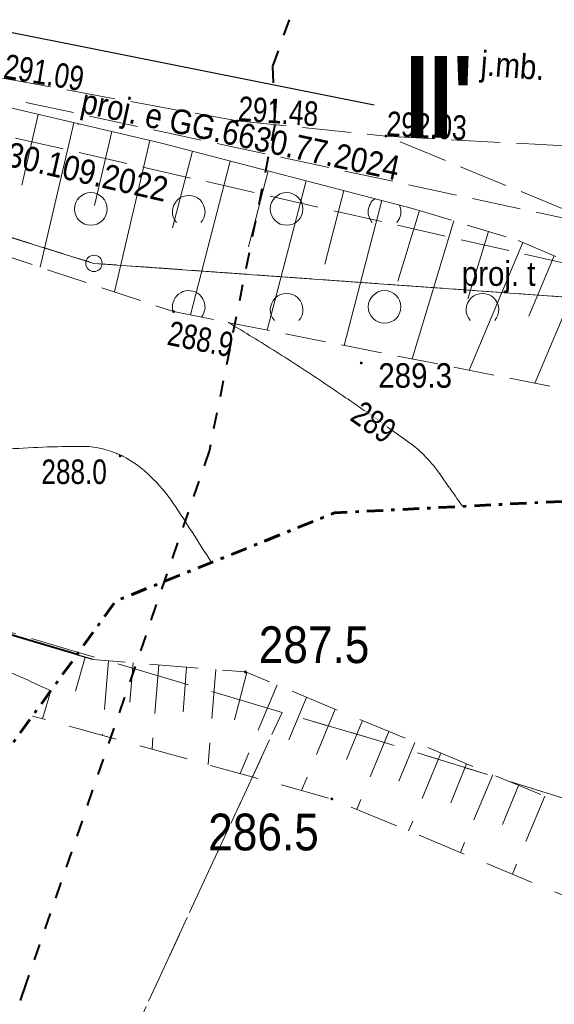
# Model space of a CAD drawing. Header units: metres. Extents: x 8377125 to 8377741, y 5529327 to 5529631.
# Tile 138 of 150: x 8377412 to 8377428, y 5529460 to 5529490. Entities that reach past the tile are written whole.
import ezdxf
from ezdxf.enums import TextEntityAlignment as Align

# ---------------------------------------------------------------- set-up
doc = ezdxf.new("R2010")
doc.units = ezdxf.units.M
doc.header["$MEASUREMENT"] = 0
for name, pattern in [('( Dashdot )', [1.001, 0.5, -0.25, 0.001, -0.25]), ('1.5_0.5', [2, 1.5, -0.5]), ('1.5_0.75', [2.25, 1.5, -0.75]), ('BUBZ01-500', [1.75, 1.25, -0.5]), ('egkk-1000', [3, 2.25, -0.75]), ('egkk-500', [2, 1.5, -0.5]), ('egug-1000', [1.5, 0.75, -0.75]), ('egug-500', [1, 0.5, -0.5]), ('KTJZ01-500', [2, 1.5, -0.5]), ('supp_500', [1, 0.5, -0.5])]:
    doc.linetypes.add(name, pattern=pattern)
doc.layers.get('0').update_dxf_attribs({"color": 2})
for name, color, linetype in [('!granica', 2, 'Continuous'), ('!przekroje', 2, 'Continuous'), ('ogrodzenie trwałe', 7, 'Continuous')]:
    doc.layers.add(name, color=color, linetype=linetype)
for name, color, linetype, lineweight in [('1 500 A2 Ramka', 2, 'Continuous', 0), ('1 500 A2 Ramka (Construction)', 2, 'Continuous', 0), ('202-punkt graniczny', 7, 'Continuous', 0), ('217-kontur klasyfikacyjny', 7, 'Continuous', 0), ('218-kontur użytku gruntowego', 7, 'Continuous', 0), ('219-działka ewidencyjna', 7, 'Continuous', 0), ('BUBZ01', 7, 'Continuous', 0), ('BUBZ01_1', 7, 'Continuous', 0), ('jezdnia-Atr17', 7, 'Continuous', 0), ('KTJZ01', 7, 'Continuous', 0), ('KTOK01', 7, 'Continuous', 0), ('KTOK05_01', 7, 'Continuous', 0), ('OTZK', 7, 'Continuous', 0), ('pikieta naturalna', 7, 'Continuous', 0), ('pikieta naturalna-Atr2', 7, 'Continuous', 0), ('przewód elektroenergetyczny niskiego napięcia - ob. projektowany', 7, 'Continuous', 0), ('przewód elektroenergetyczny niskiego napięcia - ob. projektowany-Atr1', 7, 'Continuous', 0), ('przewód telekomunikacyjny napowietrzny - ob. projektowany', 7, 'Continuous', 0), ('przewód telekomunikacyjny napowietrzny - ob. projektowany-Atr1', 7, 'Continuous', 0), ('RTPW01', 7, 'Continuous', 0), ('RTPW02', 7, 'Continuous', 0), ('skarpa nieumocniona', 7, 'Continuous', 0), ('słupek telekomunikacyjny - ob. projektowany-Atr17', 7, 'Continuous', 0), ('WWRPH_811', 7, 'Continuous', 0), ('Zakres', 7, 'Continuous', 0)]:
    doc.layers.add(name, color=color, linetype=linetype, lineweight=lineweight)
doc.styles.get("Standard").update_dxf_attribs({"font": 'Working1250.shx', "width": 0.75})
doc.linetypes.add('902-1000', pattern='A,5,0,[1,ksztalty.shx,S=1,R=0,X=0,Y=0],5', length=10)
doc.linetypes.add('KTOK01-500', pattern='A,1.75,[13,dgnlstyle-rozp_2015.shx,S=0.002778,R=0,X=0,Y=0],1.75', length=3.5)
doc.linetypes.add('KTOK05_01-500', pattern='A,3.75,[13,dgnlstyle-rozp_2015.shx,S=0.002778,R=0,X=0,Y=0],3.75', length=7.5)

# ---------------------------------------------------------------- blocks, each defined once
blk = doc.blocks.new('202')
at = {"color": 0, "linetype": 'Continuous', "lineweight": 0}
blk.add_circle((0, 0), 0.25, dxfattribs=at)
blk = doc.blocks.new('PW01')
at = {"linetype": 'Continuous', "lineweight": 13}
h = blk.add_hatch(color=0, dxfattribs=at)
edge = h.paths.add_edge_path()
edge.add_arc((0, 0), 0.045, 0, 360)
blk = doc.blocks.new('RTPW01')
at = {"layer": 'RTPW01', "linetype": 'Continuous', "lineweight": 13}
h = blk.add_hatch(color=7, dxfattribs=at)
edge = h.paths.add_edge_path()
edge.add_arc((0, 0), 0.0045, 0, 360)
blk = doc.blocks.new('RTPW02')
at = {"layer": 'RTPW02', "linetype": 'Continuous', "lineweight": 13}
h = blk.add_hatch(color=7, dxfattribs=at)
edge = h.paths.add_edge_path()
edge.add_arc((0, 0), 0.0045, 0, 360)
blk = doc.blocks.new('*U23')
at = {"layer": '1 500 A2 Ramka (Construction)', "color": 2, "linetype": 'Continuous', "lineweight": 30}
blk.add_3dface([(-10.1172, -20.5497), (10.1172, -20.5497), (10.1172, 9.1484), (-10.1172, 9.1484)], dxfattribs=at)

msp = doc.modelspace()

# ---------------------------------------------------------------- linework, layer by layer
at = {"layer": '!granica', "color": 1, "linetype": 'supp_500', "lineweight": 40}
msp.add_lwpolyline([(8377411.567, 5529539.232), (8377413.734, 5529532.163), (8377417.125, 5529517.017), (8377419.906, 5529496.857), (8377419.442, 5529491.902), (8377419.908, 5529490.093), (8377419.396, 5529488.666), (8377419.47, 5529486.884), (8377417.466, 5529476.917), (8377411.837, 5529460.543), (8377405.772, 5529442.961), (8377390.459, 5529419.294), (8377375.407, 5529414.273)], dxfattribs=at)
at = {"layer": '!przekroje', "color": 1, "linetype": 'Continuous', "lineweight": -2}
msp.add_lwpolyline([(8377356.699, 5529513.33), (8377365.361, 5529508.171), (8377379.201, 5529499.73), (8377402.585, 5529491.489), (8377422.516, 5529487.492)], dxfattribs=at)
at = {"layer": '217-kontur klasyfikacyjny', "color": 3, "linetype": 'egkk-500', "lineweight": 13, "flags": 128}
for points in [[(8377413.93, 5529482.64), (8377393.27, 5529489.1)], [(8377440.56, 5529480.74), (8377413.93, 5529482.64)], [(8377413.46, 5529470.728), (8377385.17, 5529479.06)]]:
    msp.add_lwpolyline(points, dxfattribs=at)
at = {"layer": '217-kontur klasyfikacyjny', "color": 3, "linetype": 'egkk-1000', "lineweight": 18, "flags": 128}
for points in [[(8377419.7, 5529468.89), (8377413.46, 5529470.728)], [(8377412.06, 5529452.4), (8377419.7, 5529468.89)], [(8377422.5, 5529468.07), (8377419.7, 5529468.89)], [(8377437.45, 5529463.42), (8377422.5, 5529468.07)]]:
    msp.add_lwpolyline(points, dxfattribs=at)
at = {"layer": '218-kontur użytku gruntowego', "color": 3, "linetype": 'egug-500', "lineweight": 13, "flags": 128}
for points in [[(8377393.27, 5529489.1), (8377413.93, 5529482.64)], [(8377413.93, 5529482.64), (8377393.27, 5529489.1)], [(8377413.93, 5529482.64), (8377440.56, 5529480.74)], [(8377440.56, 5529480.74), (8377413.93, 5529482.64)]]:
    msp.add_lwpolyline(points, dxfattribs=at)
at = {"layer": '218-kontur użytku gruntowego', "color": 3, "linetype": 'egug-1000', "lineweight": 18, "flags": 128}
for points in [[(8377419.7, 5529468.89), (8377413.46, 5529470.728)], [(8377419.7, 5529468.89), (8377412.06, 5529452.4)], [(8377422.5, 5529468.07), (8377419.7, 5529468.89)], [(8377437.45, 5529463.42), (8377422.5, 5529468.07)]]:
    msp.add_lwpolyline(points, dxfattribs=at)
at = {"layer": '219-działka ewidencyjna', "color": 7, "linetype": 'Continuous', "lineweight": 13, "flags": 128}
for points in [[(8377413.93, 5529482.64), (8377393.27, 5529489.1)], [(8377440.56, 5529480.74), (8377413.93, 5529482.64)]]:
    msp.add_lwpolyline(points, dxfattribs=at)
at = {"layer": 'BUBZ01', "color": 7, "linetype": 'BUBZ01-500', "lineweight": 13}
for points in [[(8377387.938, 5529486.632, 288.351), (8377390.93, 5529487.769, 288.542), (8377395.138, 5529488.002, 288.634), (8377405.864, 5529484.651, 288.77), (8377416.369, 5529481.162, 288.875), (8377434.889, 5529477.495, 290.26), (8377436.462, 5529475.765, 290.16)], [(8377423.693, 5529484.322, 292.191), (8377426.931, 5529483.337, 292.476), (8377435.458, 5529479.755, 292.057), (8377439.932, 5529475.94, 291.453)]]:
    msp.add_polyline3d(points, dxfattribs=at)
at = {"layer": 'BUBZ01_1', "color": 7, "linetype": 'Continuous', "lineweight": 13}
for p, q in [((8377411.718, 5529485.038, 289.91), (8377412.223, 5529487.202, 290.996)), ((8377412.28, 5529482.52, 288.834), (8377413.314, 5529486.947, 291.059)), ((8377413.948, 5529484.409, 289.986), (8377414.477, 5529486.676, 291.127)), ((8377414.557, 5529481.764, 288.857), (8377415.641, 5529486.404, 291.195)), ((8377416.337, 5529483.725, 290.102), (8377416.947, 5529486.074, 291.336)), ((8377416.884, 5529481.06, 288.914), (8377418.108, 5529485.773, 291.483)), ((8377418.665, 5529483.149, 290.316), (8377419.268, 5529485.471, 291.63)), ((8377419.24, 5529480.593, 289.09), (8377420.429, 5529485.17, 291.777)), ((8377421.004, 5529482.614, 290.551), (8377421.59, 5529484.868, 291.924)), ((8377421.597, 5529480.127, 289.266), (8377422.75, 5529484.567, 292.071)), ((8377423.246, 5529482.094, 290.775), (8377423.904, 5529484.258, 292.21)), ((8377423.676, 5529479.715, 289.421), (8377424.96, 5529483.937, 292.303)), ((8377425.39, 5529481.558, 290.949), (8377426.016, 5529483.615, 292.395)), ((8377425.426, 5529479.369, 289.552), (8377427.069, 5529483.279, 292.469)), ((8377427.251, 5529481.018, 291.026), (8377428.031, 5529482.875, 292.422)), ((8377427.442, 5529478.969, 289.703), (8377428.925, 5529482.499, 292.378))]:
    msp.add_line(p, q, dxfattribs=at)
at = {"layer": 'KTJZ01', "color": 7, "linetype": 'KTJZ01-500', "lineweight": 13}
for points in [[(8377411.127, 5529488.308, 291.088), (8377418.327, 5529487, 291.483), (8377422.878, 5529486.537, 292.025), (8377429.599, 5529486.166, 292.924), (8377442.314, 5529486.705, 294.424), (8377458.464, 5529490.147, 296.528), (8377469.401, 5529497.252, 298.34), (8377474.492, 5529503.23, 299.271), (8377476.481, 5529506.888, 299.821), (8377478.602, 5529512.537, 300.545), (8377479.656, 5529519.272, 301.431), (8377479.817, 5529525.665, 302.132)], [(8377440.885, 5529475.988, 291.471), (8377438.16, 5529479.181, 291.885), (8377434.37, 5529481.523, 292.278), (8377428.403, 5529484.269, 292.616), (8377422.878, 5529486.537, 292.025)]]:
    msp.add_polyline3d(points, dxfattribs=at)
at = {"layer": 'KTOK01', "color": 7, "linetype": 'KTOK01-500', "lineweight": 13}
msp.add_polyline3d([(8377423.693, 5529484.322, 292.191), (8377416.005, 5529486.319, 291.216), (8377408.224, 5529488.137, 290.762), (8377400.016, 5529489.997, 290.326)], dxfattribs=at)
at = {"layer": 'KTOK05_01', "color": 7, "linetype": 'KTOK05_01-500', "lineweight": 40}
msp.add_line((8377386.04, 5529478.706, 286.816), (8377413.421, 5529470.675, 287.31), dxfattribs=at)
at = {"layer": 'ogrodzenie trwałe', "color": 7, "linetype": '902-1000', "lineweight": 25, "flags": 128}
msp.add_lwpolyline([(8377413.9, 5529470.51), (8377413.406, 5529470.655)], dxfattribs=at)
at = {"layer": 'OTZK', "color": 7, "linetype": 'Continuous', "lineweight": 13}
for centre in [(8377413.834, 5529484.305), (8377419.834, 5529484.305), (8377422.834, 5529481.305)]:
    msp.add_circle(centre, 0.5, dxfattribs=at)
for centre, start, end in [((8377413.834, 5529487.22), 216.8586, 221.4096), ((8377416.834, 5529484.22), 318.5904, 221.4096), ((8377422.834, 5529484.22), 126.8085, 221.4096), ((8377422.834, 5529484.22), 318.5904, 24.0347), ((8377416.834, 5529481.305), 321.111, 171.9016), ((8377419.834, 5529481.22), 318.5904, 221.4096), ((8377425.834, 5529481.22), 318.5904, 221.4096), ((8377416.834, 5529481.305), 171.9016, 196.204), ((8377413.495, 5529469.939), 133.3825, 154.6965)]:
    msp.add_arc(centre, 0.5, start, end, dxfattribs=at)
at = {"layer": 'przewód elektroenergetyczny niskiego napięcia - ob. projektowany', "color": 1, "linetype": '1.5_0.5', "lineweight": 13, "flags": 128}
msp.add_lwpolyline([(8377483.044, 5529523.645), (8377480.46, 5529493.18), (8377440.11, 5529481.49), (8377399.05, 5529490.32), (8377360.65, 5529507.31), (8377330.78, 5529536.88), (8377315.706, 5529546.658)], dxfattribs=at)
at = {"layer": 'skarpa nieumocniona', "color": 7, "linetype": '1.5_0.75', "lineweight": 18, "flags": 128}
for points in [[(8377413.406, 5529470.655), (8377413.9, 5529470.51), (8377418.57, 5529470.13), (8377439.64, 5529461.38), (8377433.86, 5529446.8), (8377433.6, 5529452.25), (8377436.76, 5529459.77), (8377421.22, 5529466.24), (8377412.046, 5529468.779)], [(8377413.66, 5529470.58), (8377413.36, 5529469.54)], [(8377414.38, 5529470.47), (8377414.19, 5529468.19)], [(8377415.13, 5529470.41), (8377415.03, 5529469.2)], [(8377415.92, 5529470.35), (8377415.71, 5529467.76)], [(8377416.77, 5529470.28), (8377416.66, 5529468.91)], [(8377417.66, 5529470.2), (8377417.43, 5529467.29)], [(8377418.61, 5529470.11), (8377418.23, 5529468.64)], [(8377412.605, 5529469.551), (8377412.35, 5529468.69)], [(8377419.54, 5529469.73), (8377418.41, 5529467.02)], [(8377420.44, 5529469.35), (8377419.9, 5529468.05)], [(8377421.32, 5529468.99), (8377420.29, 5529466.5)], [(8377422.16, 5529468.64), (8377421.67, 5529467.45)], [(8377422.97, 5529468.3), (8377421.98, 5529465.92)], [(8377423.76, 5529467.97), (8377423.27, 5529466.78)], [(8377424.56, 5529467.64), (8377423.57, 5529465.26)], [(8377425.35, 5529467.31), (8377424.86, 5529466.12)], [(8377426.15, 5529466.98), (8377425.16, 5529464.6)], [(8377426.94, 5529466.65), (8377426.45, 5529465.46)], [(8377427.74, 5529466.32), (8377426.75, 5529463.94)]]:
    msp.add_lwpolyline(points, dxfattribs=at)
at = {"layer": 'WWRPH_811', "color": 34, "linetype": 'Continuous', "lineweight": 13}
for points, knots in [([(8377383.001, 5529487.134, 288), (8377383.01, 5529487.13, 288), (8377383.019, 5529487.126, 288), (8377383.028, 5529487.123, 288), (8377383.62, 5529486.874, 288), (8377384.204, 5529486.609, 288), (8377384.783, 5529486.334, 288), (8377385.073, 5529486.196, 288), (8377385.362, 5529486.058, 288), (8377385.652, 5529485.92, 288), (8377385.94, 5529485.783, 288), (8377386.229, 5529485.645, 288), (8377386.518, 5529485.507, 288), (8377386.609, 5529485.463, 288), (8377386.692, 5529485.404, 288), (8377386.77, 5529485.339, 288), (8377386.85, 5529485.273, 288), (8377386.923, 5529485.199, 288), (8377387.001, 5529485.132, 288), (8377387.079, 5529485.066, 288), (8377387.157, 5529485.002, 288), (8377387.24, 5529484.941, 288), (8377387.28, 5529484.911, 288), (8377387.325, 5529484.889, 288), (8377387.371, 5529484.868, 288), (8377387.417, 5529484.847, 288), (8377387.464, 5529484.831, 288), (8377387.514, 5529484.82, 288), (8377387.671, 5529484.787, 288), (8377387.827, 5529484.769, 288), (8377387.984, 5529484.779, 288), (8377388.141, 5529484.789, 288), (8377388.297, 5529484.803, 288), (8377388.454, 5529484.825, 288), (8377388.612, 5529484.846, 288), (8377388.767, 5529484.873, 288), (8377388.924, 5529484.893, 288), (8377389.002, 5529484.903, 288), (8377389.081, 5529484.913, 288), (8377389.159, 5529484.917, 288), (8377389.238, 5529484.921, 288), (8377389.316, 5529484.923, 288), (8377389.394, 5529484.922, 288), (8377389.61, 5529484.922, 288), (8377389.825, 5529484.921, 288), (8377390.04, 5529484.921, 288), (8377390.255, 5529484.921, 288), (8377390.47, 5529484.921, 288), (8377390.685, 5529484.921, 288), (8377390.901, 5529484.921, 288), (8377391.115, 5529484.902, 288), (8377391.33, 5529484.88, 288), (8377391.438, 5529484.869, 288), (8377391.545, 5529484.851, 288), (8377391.652, 5529484.831, 288), (8377391.761, 5529484.811, 288), (8377391.868, 5529484.788, 288), (8377391.974, 5529484.756, 288), (8377393.034, 5529484.446, 288), (8377394.075, 5529484.091, 288), (8377395.083, 5529483.647, 288), (8377396.078, 5529483.209, 288), (8377397.068, 5529482.767, 288), (8377398.052, 5529482.308, 288), (8377398.552, 5529482.076, 288), (8377399.052, 5529481.846, 288), (8377399.55, 5529481.608, 288), (8377400.046, 5529481.371, 288), (8377400.542, 5529481.133, 288), (8377401.038, 5529480.895, 288), (8377401.534, 5529480.658, 288), (8377402.031, 5529480.421, 288), (8377402.527, 5529480.183, 288), (8377403.024, 5529479.946, 288), (8377403.525, 5529479.715, 288), (8377404.026, 5529479.486, 288), (8377404.526, 5529479.257, 288), (8377405.032, 5529479.043, 288), (8377405.542, 5529478.837, 288), (8377406.052, 5529478.632, 288), (8377406.564, 5529478.433, 288), (8377407.08, 5529478.244, 288), (8377407.595, 5529478.056, 288), (8377408.112, 5529477.872, 288), (8377408.628, 5529477.687, 288), (8377409.143, 5529477.502, 288), (8377409.656, 5529477.321, 288), (8377410.177, 5529477.144, 288), (8377410.544, 5529477.019, 288), (8377410.934, 5529476.96, 288), (8377411.318, 5529476.965, 288), (8377411.716, 5529476.97, 288), (8377412.114, 5529477.007, 288), (8377412.512, 5529477.017, 288), (8377412.907, 5529477.027, 288), (8377413.303, 5529477.039, 288), (8377413.698, 5529477.03, 288), (8377413.89, 5529477.026, 288), (8377414.08, 5529476.987, 288), (8377414.268, 5529476.938, 288), (8377414.362, 5529476.914, 288), (8377414.454, 5529476.886, 288), (8377414.544, 5529476.853, 288), (8377414.59, 5529476.835, 288), (8377414.634, 5529476.817, 288), (8377414.679, 5529476.798, 288), (8377414.725, 5529476.779, 288), (8377414.769, 5529476.758, 288), (8377414.813, 5529476.735, 288), (8377415.125, 5529476.572, 288), (8377415.409, 5529476.367, 288), (8377415.664, 5529476.118, 288), (8377415.922, 5529475.868, 288), (8377416.153, 5529475.603, 288), (8377416.349, 5529475.309, 288), (8377416.549, 5529475.007, 288), (8377416.749, 5529474.704, 288), (8377416.946, 5529474.4, 288), (8377417.143, 5529474.095, 288), (8377417.33, 5529473.782, 288), (8377417.536, 5529473.483, 288)], [0, 0, 0, 0, 0.000783, 0.000783, 0.000783, 0.050996, 0.050996, 0.050996, 0.076099, 0.076099, 0.076099, 0.101158, 0.101158, 0.101158, 0.109061, 0.109061, 0.109061, 0.117156, 0.117156, 0.117156, 0.125134, 0.125134, 0.125134, 0.129041, 0.129041, 0.129041, 0.132989, 0.132989, 0.132989, 0.145299, 0.145299, 0.145299, 0.157628, 0.157628, 0.157628, 0.170034, 0.170034, 0.170034, 0.1762, 0.1762, 0.1762, 0.182336, 0.182336, 0.182336, 0.199178, 0.199178, 0.199178, 0.216022, 0.216022, 0.216022, 0.232892, 0.232892, 0.232892, 0.241401, 0.241401, 0.241401, 0.250031, 0.250031, 0.250031, 0.336176, 0.336176, 0.336176, 0.421185, 0.421185, 0.421185, 0.46433, 0.46433, 0.46433, 0.507405, 0.507405, 0.507405, 0.550485, 0.550485, 0.550485, 0.593643, 0.593643, 0.593643, 0.636677, 0.636677, 0.636677, 0.679685, 0.679685, 0.679685, 0.722645, 0.722645, 0.722645, 0.765496, 0.765496, 0.765496, 0.795629, 0.795629, 0.795629, 0.826829, 0.826829, 0.826829, 0.857777, 0.857777, 0.857777, 0.87285, 0.87285, 0.87285, 0.88039, 0.88039, 0.88039, 0.884197, 0.884197, 0.884197, 0.888045, 0.888045, 0.888045, 0.915493, 0.915493, 0.915493, 0.943154, 0.943154, 0.943154, 0.971545, 0.971545, 0.971545, 1, 1, 1, 1]), ([(8377381.334, 5529482.83, 287), (8377381.343, 5529482.826, 287), (8377381.353, 5529482.822, 287), (8377381.362, 5529482.818, 287), (8377381.738, 5529482.66, 287), (8377382.107, 5529482.484, 287), (8377382.473, 5529482.302, 287), (8377382.835, 5529482.122, 287), (8377383.19, 5529481.926, 287), (8377383.519, 5529481.691, 287), (8377383.85, 5529481.454, 287), (8377384.177, 5529481.211, 287), (8377384.508, 5529480.974, 287), (8377384.838, 5529480.736, 287), (8377385.169, 5529480.5, 287), (8377385.501, 5529480.264, 287), (8377385.666, 5529480.146, 287), (8377385.835, 5529480.033, 287), (8377386.019, 5529479.946, 287), (8377386.262, 5529479.831, 287), (8377386.513, 5529479.745, 287), (8377386.765, 5529479.655, 287), (8377387.144, 5529479.52, 287), (8377387.536, 5529479.421, 287), (8377387.907, 5529479.266, 287), (8377388.603, 5529478.973, 287), (8377389.294, 5529478.671, 287), (8377389.986, 5529478.368, 287), (8377390.677, 5529478.065, 287), (8377391.367, 5529477.76, 287), (8377392.059, 5529477.458, 287), (8377392.75, 5529477.157, 287), (8377393.443, 5529476.859, 287), (8377394.138, 5529476.565, 287), (8377394.485, 5529476.417, 287), (8377394.834, 5529476.275, 287), (8377395.184, 5529476.133, 287), (8377395.534, 5529475.991, 287), (8377395.884, 5529475.852, 287), (8377396.236, 5529475.716, 287), (8377396.875, 5529475.469, 287), (8377397.516, 5529475.227, 287), (8377398.16, 5529474.992, 287), (8377398.804, 5529474.757, 287), (8377399.448, 5529474.524, 287), (8377400.093, 5529474.293, 287), (8377400.738, 5529474.061, 287), (8377401.384, 5529473.833, 287), (8377402.028, 5529473.6, 287), (8377402.673, 5529473.367, 287), (8377403.316, 5529473.132, 287), (8377403.96, 5529472.897, 287), (8377405.247, 5529472.428, 287), (8377406.533, 5529471.955, 287), (8377407.818, 5529471.481, 287), (8377408.461, 5529471.244, 287), (8377409.101, 5529471, 287), (8377409.74, 5529470.754, 287), (8377410.06, 5529470.631, 287), (8377410.379, 5529470.505, 287), (8377410.697, 5529470.379, 287), (8377411.016, 5529470.253, 287), (8377411.338, 5529470.135, 287), (8377411.65, 5529469.992, 287), (8377411.969, 5529469.846, 287), (8377412.288, 5529469.7, 287), (8377412.607, 5529469.553, 287)], [0, 0, 0, 0, 0.00088, 0.00088, 0.00088, 0.036833, 0.036833, 0.036833, 0.07239, 0.07239, 0.07239, 0.108227, 0.108227, 0.108227, 0.144065, 0.144065, 0.144065, 0.161897, 0.161897, 0.161897, 0.185396, 0.185396, 0.185396, 0.220797, 0.220797, 0.220797, 0.287251, 0.287251, 0.287251, 0.353691, 0.353691, 0.353691, 0.420111, 0.420111, 0.420111, 0.453318, 0.453318, 0.453318, 0.48653, 0.48653, 0.48653, 0.546855, 0.546855, 0.546855, 0.60718, 0.60718, 0.60718, 0.667506, 0.667506, 0.667506, 0.727833, 0.727833, 0.727833, 0.848445, 0.848445, 0.848445, 0.908752, 0.908752, 0.908752, 0.938915, 0.938915, 0.938915, 0.96909, 0.96909, 0.96909, 1, 1, 1, 1]), ([(8377418.04, 5529480.831, 289), (8377418.049, 5529480.826, 289), (8377418.058, 5529480.821, 289), (8377418.066, 5529480.816, 289), (8377418.552, 5529480.53, 289), (8377419.032, 5529480.234, 289), (8377419.51, 5529479.934, 289), (8377419.988, 5529479.635, 289), (8377420.46, 5529479.327, 289), (8377420.928, 5529479.012, 289), (8377421.396, 5529478.697, 289), (8377421.862, 5529478.379, 289), (8377422.323, 5529478.054, 289), (8377422.554, 5529477.892, 289), (8377422.784, 5529477.729, 289), (8377423.013, 5529477.564, 289), (8377423.128, 5529477.482, 289), (8377423.242, 5529477.4, 289), (8377423.357, 5529477.317, 289), (8377423.414, 5529477.276, 289), (8377423.471, 5529477.234, 289), (8377423.528, 5529477.193, 289), (8377423.585, 5529477.151, 289), (8377423.642, 5529477.11, 289), (8377423.699, 5529477.068, 289), (8377423.86, 5529476.95, 289), (8377424.007, 5529476.814, 289), (8377424.143, 5529476.665, 289), (8377424.279, 5529476.516, 289), (8377424.406, 5529476.359, 289), (8377424.523, 5529476.195, 289), (8377424.641, 5529476.028, 289), (8377424.756, 5529475.859, 289), (8377424.875, 5529475.693, 289), (8377424.993, 5529475.528, 289), (8377425.108, 5529475.359, 289), (8377425.233, 5529475.198, 289)], [0, 0, 0, 0, 0.003252, 0.003252, 0.003252, 0.186567, 0.186567, 0.186567, 0.369924, 0.369924, 0.369924, 0.553358, 0.553358, 0.553358, 0.6451, 0.6451, 0.6451, 0.690974, 0.690974, 0.690974, 0.713912, 0.713912, 0.713912, 0.736849, 0.736849, 0.736849, 0.801781, 0.801781, 0.801781, 0.86739, 0.86739, 0.86739, 0.933801, 0.933801, 0.933801, 1, 1, 1, 1])]:
    msp.add_open_spline(points, degree=3, knots=knots, dxfattribs=at)

# ---------------------------------------------------------------- block references
at = {"layer": '202-punkt graniczny', "color": 7, "linetype": 'Continuous', "lineweight": 13}
msp.add_blockref('202', (8377413.93, 5529482.64), dxfattribs=at)
at = {"layer": 'pikieta naturalna', "color": 7, "linetype": 'Continuous', "lineweight": 13}
for p in [(8377422.12, 5529479.59), (8377418.57, 5529470.13), (8377421.22, 5529466.24)]:
    msp.add_blockref('PW01', p, dxfattribs=at)
at = {"layer": 'RTPW01', "color": 7, "linetype": 'Continuous', "lineweight": 13, "xscale": 10, "yscale": 10}
for p in [(8377416.369, 5529481.162, 288.875), (8377414.735, 5529476.74, 287.992)]:
    msp.add_blockref('RTPW01', p, dxfattribs=at)
at = {"layer": 'RTPW02', "color": 7, "linetype": 'Continuous', "lineweight": 13, "xscale": 10, "yscale": 10}
for p in [(8377418.327, 5529487, 291.483), (8377422.878, 5529486.537, 292.025)]:
    msp.add_blockref('RTPW02', p, dxfattribs=at)

# ---------------------------------------------------------------- texts
at = {"layer": '!przekroje', "color": 1, "linetype": 'Continuous', "lineweight": -2, "insert": (8377423.467, 5529488.993, 289.099), "char_height": 2.5, "width": 2.69846, "attachment_point": 1}
msp.add_mtext("{\\fArial|b1|i0|c238|p34;II'}", dxfattribs=at)
at = {"layer": 'jezdnia-Atr17', "color": 7, "width": 0.9}
msp.add_text('j.mb.', height=0.75, rotation=355.507, dxfattribs=at).set_placement((8377425.76, 5529488.4))
at = {"layer": 'pikieta naturalna-Atr2', "color": 7, "width": 0.9}
for s, height, p in [('289.3', 0.75, (8377424.902, 5529479.581)), ('286.5', 1.125, (8377420.82, 5529465.79))]:
    msp.add_text(s, height=height, dxfattribs=at).set_placement(p, align=Align.TOP_RIGHT)
msp.add_text('287.5', height=1.125, dxfattribs=at).set_placement((8377418.98, 5529470.4))
at = {"layer": 'przewód elektroenergetyczny niskiego napięcia - ob. projektowany-Atr1', "color": 1, "width": 0.9}
msp.add_text('proj. e GG.6630.77.2024', height=0.75, rotation=347.863, dxfattribs=at).set_placement((8377413.489, 5529487.262))
at = {"layer": 'przewód telekomunikacyjny napowietrzny - ob. projektowany-Atr1', "color": 30, "width": 0.9}
msp.add_text('proj. t GG.6630.109.2022', height=0.75, rotation=347.163, dxfattribs=at).set_placement((8377406.244, 5529487.149), align=Align.MIDDLE_LEFT)
at = {"layer": 'RTPW01', "color": 7, "linetype": 'Continuous', "lineweight": 13, "insert": (8377416.139, 5529480.142, 288.875), "char_height": 0.75, "attachment_point": 7, "rotation": 348.8002, "line_spacing_factor": 0.6}
msp.add_mtext('\\FWORKING_1250;\\H1x;\\W0.8;288.9', dxfattribs=at)
at = {"layer": 'RTPW01', "color": 7, "linetype": 'Continuous', "lineweight": 13, "insert": (8377412.319, 5529475.873, 287.992), "char_height": 0.75, "attachment_point": 7, "line_spacing_factor": 0.72}
msp.add_mtext('\\FWORKING_1250;\\H1x;\\W0.8;288.0', dxfattribs=at)
at = {"layer": 'RTPW02', "color": 7, "linetype": 'Continuous', "lineweight": 13, "char_height": 0.75, "attachment_point": 7, "line_spacing_factor": 0.72}
for s, insert, rotation in [('\\FWORKING_1250;\\H1x;\\W0.8;291.09', (8377411.127, 5529488.308, 291.088), 350.4259), ('\\FWORKING_1250;\\H1x;\\W0.8;291.48', (8377418.327, 5529487, 291.483), 355.8972), ('\\FWORKING_1250;\\H1x;\\W0.8;292.03', (8377422.878, 5529486.537, 292.025), 356.8405)]:
    msp.add_mtext(s, dxfattribs=dict(at, insert=insert, rotation=rotation))
at = {"layer": 'słupek telekomunikacyjny - ob. projektowany-Atr17', "color": 30, "width": 0.9}
msp.add_text('proj. t', height=0.75, dxfattribs=at).set_placement((8377425.201, 5529481.95))

# ---------------------------------------------------------------- next in the draw order: texts
at = {"layer": 'WWRPH_811', "color": 34, "linetype": 'Continuous', "lineweight": 13, "insert": (8377422.499, 5529477.777, 289), "char_height": 0.75, "attachment_point": 5, "rotation": 324.7628, "line_spacing_factor": 0.6, "bg_fill": 3, "box_fill_scale": 0.666667, "bg_fill_color": 255, "bg_fill_transparency": 0}
msp.add_mtext('\\FWORKING_1250;\\H1x;\\W0.8;289', dxfattribs=at)

# ---------------------------------------------------------------- next in the draw order: linework, layer by layer
at = {"layer": 'przewód telekomunikacyjny napowietrzny - ob. projektowany', "color": 30, "linetype": '1.5_0.5', "lineweight": 13, "flags": 128}
msp.add_lwpolyline([(8377477.416, 5529527.168), (8377481.89, 5529520.09), (8377477.31, 5529500.26), (8377460.87, 5529487.91), (8377428.53, 5529482.6), (8377391.93, 5529490.94), (8377363.41, 5529465.03), (8377404.484, 5529452.702)], dxfattribs=at)
at = {"layer": 'Zakres', "color": 6, "linetype": '( Dashdot )', "lineweight": 30, "flags": 128}
msp.add_lwpolyline([(8377414.4, 5529558.8), (8377394.3, 5529564.5), (8377346.87, 5529583.91), (8377326.07, 5529562.66), (8377310.46, 5529538.56), (8377343.66, 5529517.57), (8377333.09, 5529491.89), (8377329.3, 5529460.2), (8377330.8, 5529443.4), (8377348.2, 5529439), (8377375.5, 5529435.3), (8377396.8, 5529436.1), (8377403.2, 5529449.8), (8377410.9, 5529467.2), (8377414.6, 5529472.3), (8377421.3, 5529475), (8377476.8, 5529477.8), (8377486.8, 5529489.1), (8377494.3, 5529516.6), (8377447.04, 5529546.18), (8377414.4, 5529558.8)], close=True, dxfattribs=at)
at = {"layer": 'Zakres', "color": 6, "linetype": '( Dashdot )', "lineweight": 60, "flags": 128}
msp.add_lwpolyline([(8377414.4, 5529558.8), (8377394.3, 5529564.5), (8377346.87, 5529583.91), (8377326.07, 5529562.66), (8377310.46, 5529538.56), (8377343.66, 5529517.57), (8377333.09, 5529491.89), (8377329.3, 5529460.2), (8377330.8, 5529443.4), (8377348.2, 5529439), (8377375.5, 5529435.3), (8377396.8, 5529436.1), (8377403.2, 5529449.8), (8377410.9, 5529467.2), (8377414.6, 5529472.3), (8377421.3, 5529475), (8377476.8, 5529477.8), (8377486.8, 5529489.1), (8377494.3, 5529516.6), (8377447.04, 5529546.18), (8377414.4, 5529558.8)], close=True, dxfattribs=at)

# ---------------------------------------------------------------- next in the draw order: block references
at = {"layer": '1 500 A2 Ramka', "color": 2, "linetype": 'Continuous', "lineweight": 30, "xscale": 10, "yscale": 10, "zscale": 10, "rotation": 90}
msp.add_blockref('*U23', (8377301.832, 5529509.982), dxfattribs=at)

doc.saveas('drawing.dxf')
